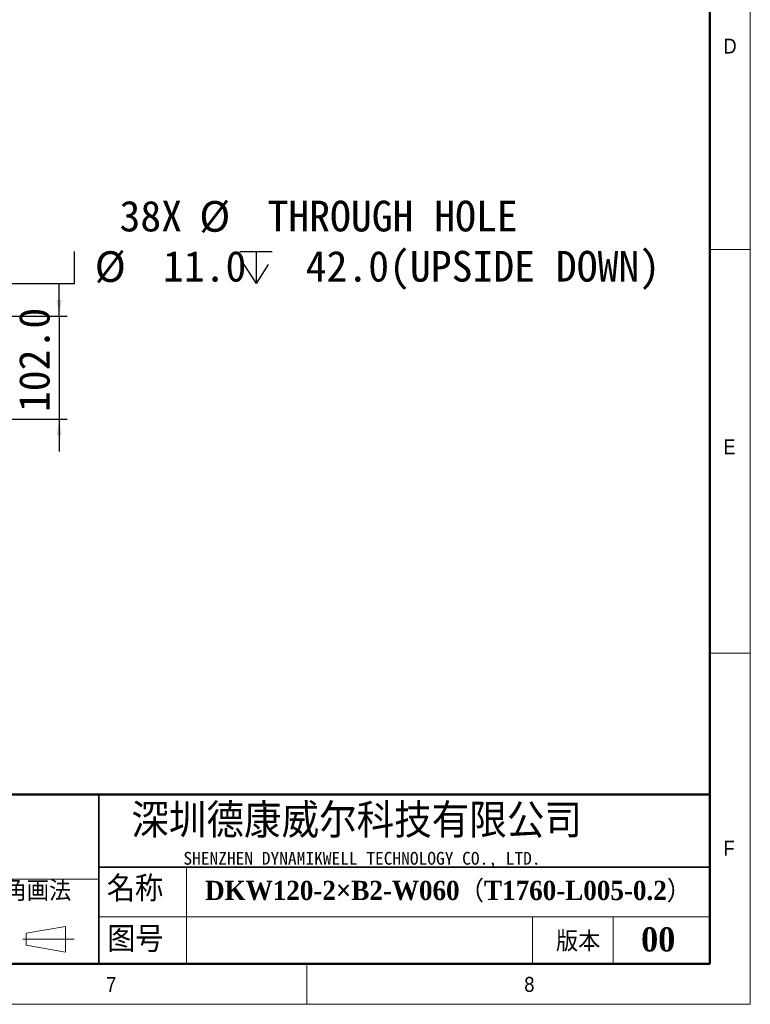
# Model space of a CAD drawing. Header units: millimetres. Extents: x 40 to 3320, y 40 to 2336.
# Tile 5 of 10: x 2595 to 3320, y 40 to 1016. Entities that reach past the tile are written whole.
import ezdxf

# ---------------------------------------------------------------- set-up
doc = ezdxf.new("R2010")
doc.units = ezdxf.units.MM
doc.header["$LTSCALE"] = 8
doc.layers.add('DIMNS', color=7, linetype='Continuous')
doc.layers.add('黑色实线', color=7, linetype='Continuous')
doc.styles.add('SLDTEXTSTYLE1', font='Gothic.ttf', dxfattribs={"width": 0.913})
doc.styles.add('SLDTEXTSTYLE2', font='timesbd.ttf', dxfattribs={"width": 0.933})
doc.styles.add('SLDTEXTSTYLE4', font='txt', dxfattribs={"bigfont": 'bigfont'})
doc.styles.add('SLDTEXTSTYLE5', font='txt', dxfattribs={"bigfont": 'bigfont'})
doc.styles.add('SLDTEXTSTYLE6', font='txt')
doc.styles.add('SLDTEXTSTYLE7', font='timesbd.ttf', dxfattribs={"width": 0.933, "bigfont": 'bigfont'})
doc.styles.add('SLDTEXTSTYLE8', font='txt')
doc.dimstyles.new('SLDDIMSTYLE0', dxfattribs={"dimtxt": 30.4, "dimasz": 16, "dimexe": 0, "dimexo": 0.0625, "dimgap": 7.6, "dimtad": 2, "dimdec": 1, "dimrnd": 1e-09, "dimzin": 4, "dimdsep": 46, "dimtxsty": 'SLDTEXTSTYLE8', "dimsah": 1, "dimcen": 0.09, "dimadec": 0, "dimazin": 1, "dimtfac": 1, "dimtdec": 1, "dimtmove": 0, "dimatfit": 0, "dimfxl": 0, "dimfrac": 2, "dimtolj": 1, "dimtzin": 12, "dimarcsym": 0})
doc.dimstyles.new('SLDDIMSTYLE7', dxfattribs={"dimtxt": 30.4, "dimasz": 16, "dimexe": 0, "dimexo": 0.0625, "dimgap": 7.6, "dimtad": 0, "dimtih": 1, "dimtoh": 1, "dimdec": 1, "dimrnd": 1e-09, "dimzin": 4, "dimdsep": 46, "dimtxsty": 'SLDTEXTSTYLE8', "dimsah": 1, "dimcen": 0, "dimadec": 0, "dimazin": 1, "dimtfac": 1, "dimtdec": 1, "dimtofl": 0, "dimtmove": 0, "dimatfit": 3, "dimfxl": 0, "dimfrac": 2, "dimtolj": 1, "dimtzin": 12, "dimarcsym": 0})

# ---------------------------------------------------------------- blocks, each defined once
blk = doc.blocks.new('SW_SYMBOL_HOLE_SPOT')
at = {"layer": '黑色实线', "color": 0}
for p, q in [((0, 7000), (0, 600)), ((12800, 600), (12800, 7000)), ((0, 600), (12800, 600))]:
    blk.add_line(p, q, dxfattribs=at)
blk = doc.blocks.new('SW_SYMBOL_HOLE_DEPTH')
at = {"layer": '黑色实线', "color": 0}
for p, q in [((0, 7000), (6400, 7000)), ((3200, 7000), (3200, 600)), ((800, 4440), (3200, 600)), ((5600, 4440), (3200, 600))]:
    blk.add_line(p, q, dxfattribs=at)
blk = doc.blocks.new('_D_30')
at = {"layer": '黑色实线'}
for p, q in [((2506.19, 724.83), (2547.43, 796.26)), ((2547.43, 796.26), (2573.08, 796.26))]:
    blk.add_line(p, q, dxfattribs=at)
blk.add_solid([(2506.19, 724.83), (2516.27, 737.48), (2512.11, 739.88)], dxfattribs=at)
at = {"layer": '黑色实线', "xscale": 0.004985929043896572, "yscale": 0.004985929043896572, "zscale": 0.004985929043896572}
for name, p in [('SW_SYMBOL_HOLE_SPOT', (2585.78, 751.26)), ('SW_SYMBOL_HOLE_DEPTH', (2813.83, 751.26))]:
    blk.add_blockref(name, p, dxfattribs=at)
at = {"layer": '黑色实线', "char_height": 30.4, "attachment_point": 1, "style": 'SLDTEXTSTYLE8'}
for s, insert in [('38X ', (2694.37, 836.44)), ('%%c', (2773.49, 836.15)), (' THROUGH HOLE', (2820.46, 836.44)), ('%%c', (2669.83, 786.41)), (' 11.0 ', (2716.8, 786.7)), (' 42.0(UPSIDE DOWN)', (2858.33, 786.7))]:
    blk.add_mtext(s, dxfattribs=dict(at, insert=insert))
blk = doc.blocks.new('_D_31')
at = {"layer": '黑色实线'}
for p, q in [((2634.54, 721.97), (2634.54, 753.97)), ((2152.54, 721.97), (2642.54, 721.97)), ((2634.54, 721.97), (2634.54, 619.97)), ((2152.54, 619.97), (2642.54, 619.97)), ((2634.54, 619.97), (2634.54, 587.97))]:
    blk.add_line(p, q, dxfattribs=at)
for points in [[(2634.54, 721.97), (2636.94, 737.97), (2632.14, 737.97)], [(2634.54, 619.97), (2632.14, 603.97), (2636.94, 603.97)]]:
    blk.add_solid(points, dxfattribs=at)
at = {"layer": '黑色实线', "insert": (2594.65, 626.95), "char_height": 30.4, "attachment_point": 1, "rotation": 90, "style": 'SLDTEXTSTYLE8'}
blk.add_mtext('102.0', dxfattribs=at)

msp = doc.modelspace()

# ---------------------------------------------------------------- linework, layer by layer
at = {"color": 7, "linetype": 'Continuous', "lineweight": 18}
for p, q in [((3320, 40), (3320, 2336)), ((3280, 2296), (3280, 80)), ((3280, 788), (3320, 788)), ((3280, 388), (3320, 388)), ((2760.74, 176), (2760.74, 80)), ((2201.48, 164), (2674.01, 164)), ((2601.91, 110.55), (2640.75, 117.27)), ((2640.75, 117.27), (2640.75, 91.68)), ((2674.01, 126.72), (3280, 126.72)), ((3104, 126.72), (3104, 80)), ((3184, 126.72), (3184, 80)), ((2601.91, 98.55), (2601.91, 110.55)), ((2598.44, 104.55), (2649.56, 104.55)), ((2601.91, 98.55), (2640.75, 91.68)), ((80, 80), (3280, 80)), ((984, 80), (3280, 80)), ((2880, 80), (2880, 40)), ((40, 40), (3320, 40))]:
    msp.add_line(p, q, dxfattribs=at)
at = {"color": 7, "linetype": 'Continuous', "lineweight": 50}
for p, q in [((3280, 2296), (3280, 80)), ((3280, 248), (1464, 248)), ((80, 80), (3280, 80))]:
    msp.add_line(p, q, dxfattribs=at)
at = {"color": 7, "linetype": 'Continuous', "lineweight": 35}
for p, q in [((2674.01, 248), (2674.01, 80)), ((2674.01, 176), (3280, 176))]:
    msp.add_line(p, q, dxfattribs=at)

# ---------------------------------------------------------------- texts
at = {"color": 7, "linetype": 'Continuous', "lineweight": 0}
for s, insert, char_height, attachment_point, style in [('D', (3293.33, 997.17), 14.82, 1, 'SLDTEXTSTYLE1'), ('E', (3293.33, 599.91), 14.82, 1, 'SLDTEXTSTYLE1'), ('深圳德康威尔科技有限公司', (2706.04, 238.94), 33.8667, 1, 'SLDTEXTSTYLE5'), ('F', (3293.33, 202.23), 14.82, 1, 'SLDTEXTSTYLE1'), ('SHENZHEN DYNAMIKWELL TECHNOLOGY CO., LTD.', (2757.74, 191.06), 12.7, 1, 'SLDTEXTSTYLE6'), ('名称', (2681.79, 167.24), 25.4, 1, 'SLDTEXTSTYLE4'), ('DKW120-2×B2-W060（T1760-L005-0.2）', (2779.24, 162.39), 19.05, 1, 'SLDTEXTSTYLE7'), ('图号', (2682.13, 117.17), 25.4, 1, 'SLDTEXTSTYLE4'), ('版本', (3127.2, 112.36), 20, 1, 'SLDTEXTSTYLE4'), ('00', (3228.64, 116.35), 24, 2, 'SLDTEXTSTYLE2'), ('7', (2681.17, 67.17), 14.82, 1, 'SLDTEXTSTYLE1'), ('8', (3095.82, 67.17), 14.82, 1, 'SLDTEXTSTYLE1')]:
    msp.add_mtext(s, dxfattribs=dict(at, insert=insert, char_height=char_height, attachment_point=attachment_point, style=style))
at = {"layer": 'DIMNS', "color": 7, "insert": (2536.48, 162.43), "char_height": 20, "attachment_point": 1, "style": 'SLDTEXTSTYLE4'}
msp.add_mtext('第三角画法', dxfattribs=at)

# ---------------------------------------------------------------- dimensions: what is measured, and where the dimension line sits
at = {"layer": '黑色实线'}
dim = msp.add_diameter_dim_2p(p1=(2502.89, 719.11), p2=(2506.19, 724.83), text='38X %%c THROUGH HOLE\\P{\\fGDT;v}%%c <> {\\fGDT;x} 42.0(UPSIDE DOWN)\\P', dimstyle='SLDDIMSTYLE7', dxfattribs=at)
dim.commit()
dim.dimension.update_dxf_attribs({"geometry": '_D_30', "text_midpoint": (2913.21, 796.26), "dimtype": 163})
dim = msp.add_linear_dim(base=(2634.54, 619.97), p1=(2142.38, 721.97), p2=(2142.38, 619.97), angle=90, dimstyle='SLDDIMSTYLE0', dxfattribs=at)
dim.commit()
dim.dimension.update_dxf_attribs({"geometry": '_D_31', "text_midpoint": (2634.54, 675.38), "dimtype": 160})

doc.saveas('drawing.dxf')
